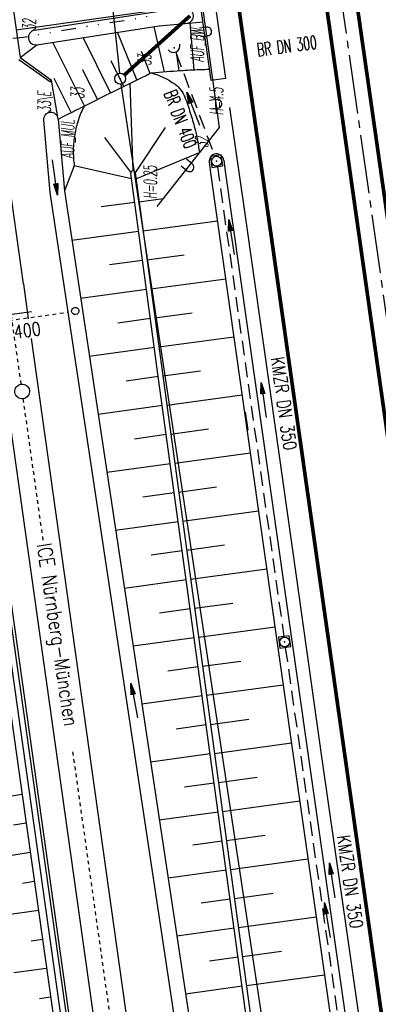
# Model space of a CAD drawing. Extents: x 446457 to 447032, y 444506 to 445688.
# Tile 80 of 83: x 446629 to 446678, y 445464 to 445599. Entities that reach past the tile are written whole.
import ezdxf
from ezdxf.enums import TextEntityAlignment as Align

# ---------------------------------------------------------------- set-up
doc = ezdxf.new("R2010")
doc.units = 0
doc.header["$LTSCALE"] = 2
doc.header["$MEASUREMENT"] = 0
for name, pattern in [('ACAD_ISO10W100W', [0.5, 0.25, -0.25]), ('ACHSE', [5.5, 4, -0.5, 0.5, -0.5]), ('AUSGEZOGEN', [0]), ('GESTRICH-X2', [1.5, 1, -0.5]), ('GETRENNTX3', [3.25, 1, -0.75, 0, -0.75, 0, -0.75]), ('STRICHLINIEX2', [0.5, 0.25, -0.25])]:
    doc.linetypes.add(name, pattern=pattern)
doc.layers.get('0').update_dxf_attribs({"linetype": 'AUSGEZOGEN'})
for name, color, linetype in [('202-GRENZL', 8, 'AUSGEZOGEN'), ('202-GRENZL-BAB', 7, 'AUSGEZOGEN'), ('202-GRENZP-BAB', 7, 'AUSGEZOGEN'), ('203-GRENZL', 8, 'AUSGEZOGEN'), ('203-GRENZL-BAB', 7, 'AUSGEZOGEN'), ('203-GRENZP-BAB', 7, 'AUSGEZOGEN'), ('ACHSETOP', 250, 'ACHSE'), ('ANMERKUNG', 7, 'CONTINUOUS'), ('BAUWOTOP', 250, 'AUSGEZOGEN'), ('BOESCHG', 250, 'AUSGEZOGEN'), ('DB-Bahnachse', 7, 'CONTINUOUS'), ('DB-Böschungen', 15, 'CONTINUOUS'), ('DB-Dränagesystem_neu', 15, 'CONTINUOUS'), ('DB-Durchlässe', 15, 'CONTINUOUS'), ('DB-Gleisachse', 7, 'CONTINUOUS'), ('DB-Kabelanlagen', 15, 'CONTINUOUS'), ('DB-LS-Wände', 15, 'CONTINUOUS'), ('DURCHL', 200, 'GESTRICH-X2'), ('FBRTOP', 250, 'AUSGEZOGEN'), ('KANAL', 7, 'GESTRICH-X2'), ('LAERMWAND', 1, 'AUSGEZOGEN'), ('MULDE', 250, 'AUSGEZOGEN'), ('PFEIL', 7, 'CONTINUOUS'), ('PFEILTOP', 200, 'AUSGEZOGEN'), ('SCHRIFT', 7, 'AUSGEZOGEN'), ('SCHSYMBOL', 200, 'AUSGEZOGEN'), ('STRASSE', 250, 'AUSGEZOGEN'), ('TELEKOM', 4, 'GETRENNTX3'), ('TEXTO', 4, 'CONTINUOUS')]:
    doc.layers.add(name, color=color, linetype=linetype)
doc.styles.add('ROMANS', font='romans.shx', dxfattribs={"width": 0.8})

# ---------------------------------------------------------------- blocks, each defined once
blk = doc.blocks.new('42')
at = {"color": 0}
blk.add_arc((-0.02, -0.31), 0.91, 12.5363, 167.4637, dxfattribs=at)
blk.add_point((0, 0), dxfattribs=at)
blk = doc.blocks.new('20')
blk.add_lwpolyline([(-0.75, -0.75), (0.75, -0.75), (0.75, 0.75), (-0.75, 0.75)], close=True)
blk.add_circle((0, 0), 0.676)
blk.add_point((0, 0))
blk = doc.blocks.new('PFEIL2')
at = {"color": 0}
for p, q in [((0.88, 0), (-2.4, -0.01)), ((0.88, -0.27), (0.88, 0.28)), ((0.88, 0.28), (2.43, 0.01)), ((0.91, 0.27), (0.88, 0.26)), ((0.97, 0.26), (0.88, 0.25)), ((1.02, 0.25), (0.88, 0.23)), ((1.07, 0.24), (0.88, 0.21)), ((1.13, 0.23), (0.88, 0.19)), ((1.18, 0.22), (0.88, 0.17)), ((1.24, 0.21), (0.88, 0.15)), ((1.29, 0.21), (0.88, 0.14)), ((1.34, 0.2), (0.88, 0.12)), ((1.4, 0.19), (0.88, 0.1)), ((1.45, 0.18), (0.88, 0.08)), ((1.51, 0.17), (0.88, 0.06)), ((1.56, 0.16), (0.88, 0.04)), ((1.61, 0.15), (0.88, 0.02)), ((1.67, 0.14), (0.88, 0.01)), ((1.72, 0.13), (0.88, -0.01)), ((1.78, 0.12), (0.88, -0.03)), ((1.83, 0.11), (0.88, -0.05)), ((1.88, 0.1), (0.88, -0.07)), ((1.94, 0.09), (0.88, -0.09)), ((2.05, 0.08), (0.88, -0.12)), ((1.99, 0.08), (0.88, -0.11)), ((2.1, 0.07), (0.88, -0.14)), ((2.15, 0.06), (0.88, -0.16)), ((2.21, 0.05), (0.88, -0.18)), ((2.26, 0.04), (0.88, -0.2)), ((2.32, 0.03), (0.88, -0.22)), ((2.37, 0.02), (0.88, -0.23)), ((2.42, 0.01), (0.88, -0.25)), ((2.43, 0.01), (0.88, -0.27))]:
    blk.add_line(p, q, dxfattribs=at)
blk = doc.blocks.new('LAERMR')
for p, q in [((-0.6, 0.18), (-0.6, -0.82)), ((0.6, 0.18), (0.6, -0.82))]:
    blk.add_line(p, q)
blk.add_arc((0, 0.18), 0.6, 0.0124, 180.0124)
blk = doc.blocks.new('GST')
at = {"color": 0}
blk.add_circle((0, 0), 0.75, dxfattribs=at)
blk.add_point((0, 0), dxfattribs=at)

msp = doc.modelspace()

# ---------------------------------------------------------------- linework, layer by layer
at = {"layer": '202-GRENZL'}
msp.add_line((446640.9, 445612.51), (446643.13, 445591.22), dxfattribs=at)
at = {"layer": '202-GRENZL-BAB', "const_width": 0.5, "flags": 128}
msp.add_lwpolyline([(446643.77, 445590.97), (446652.74, 445599.05)], dxfattribs=at)
at = {"layer": '202-GRENZL-BAB', "flags": 128}
msp.add_lwpolyline([(446643.32, 445589.73), (446647.72, 445560.53)], dxfattribs=at)
at = {"layer": '203-GRENZL'}
msp.add_line((446640.9, 445612.51), (446643.13, 445591.22), dxfattribs=at)
at = {"layer": '203-GRENZL-BAB', "flags": 128}
for points in [[(446643.77, 445590.97), (446652.74, 445599.05)], [(446643.32, 445589.73), (446668.81, 445420.59)]]:
    msp.add_lwpolyline(points, dxfattribs=at)
at = {"layer": 'ACHSETOP'}
msp.add_lwpolyline([(446665.21, 445659.01), (446689.24, 445489.45), (446703.27, 445390.44), (446727.83, 445217.17)], dxfattribs=at)
at = {"layer": 'BAUWOTOP'}
for p, q in [((446655.64, 445590.22), (446651.95, 445616.65)), ((446653.88, 445616.95), (446657.58, 445590.51)), ((446657.58, 445590.51), (446655.64, 445590.22))]:
    msp.add_line(p, q, dxfattribs=at)
for points in [[(446627.62, 445607.12), (446629.55, 445593.36), (446633.84, 445590.28)], [(446629.4, 445593.11), (446633.68, 445590.05)]]:
    msp.add_lwpolyline(points, dxfattribs=at)
at = {"layer": 'BAUWOTOP', "flags": 128}
msp.add_lwpolyline([(446633.68, 445590.05), (446633.84, 445590.29)], dxfattribs=at)
at = {"layer": 'BOESCHG'}
for p, q in [((446649.26, 445591.43), (446647.86, 445597.57)), ((446653.31, 445591.69), (446652.76, 445598.08)), ((446641.91, 445588.53), (446638.16, 445596.08)), ((446645.49, 445590.31), (446642.86, 445596.8)), ((446638.33, 445586.75), (446634.01, 445595.43)), ((446647.29, 445591.2), (446646.1, 445594.18)), ((446651.26, 445591.57), (446650.92, 445594.06)), ((446640.12, 445587.64), (446638.1, 445591.7)), ((446643.7, 445589.42), (446641.97, 445592.91)), ((446653.25, 445591.69), (446653.25, 445591.69)), ((446655.25, 445591.76), (446655.25, 445591.76)), ((446636.54, 445585.86), (446634.22, 445590.48)), ((446644.97, 445577.89), (446644.56, 445589.85)), ((446645.25, 445577.57), (446649.4, 445583.82)), ((446644.67, 445577.7), (446641.1, 445582.43)), ((446645.36, 445576.8), (446654.03, 445580.38)), ((446644.75, 445576.81), (446636.95, 445578.56)), ((446645.19, 445573.59), (446640.61, 445572.96)), ((446645.78, 445573.67), (446649.07, 445574.11)), ((446646.32, 445569.7), (446656.49, 445571.09)), ((446645.73, 445569.62), (446636.62, 445568.38)), ((446646.86, 445565.74), (446651.95, 445566.43)), ((446646.27, 445565.66), (446641.74, 445565.04)), ((446647.4, 445561.78), (446657.61, 445563.17)), ((446646.81, 445561.69), (446637.81, 445560.47)), ((446647.94, 445557.81), (446653.05, 445558.51)), ((446647.35, 445557.73), (446642.88, 445557.12)), ((446648.48, 445553.85), (446658.73, 445555.25)), ((446647.89, 445553.77), (446639, 445552.56)), ((446649.02, 445549.89), (446654.16, 445550.59)), ((446648.43, 445549.8), (446644.01, 445549.2)), ((446649.56, 445545.92), (446659.85, 445547.34)), ((446648.97, 445545.84), (446640.2, 445544.64)), ((446650.1, 445541.96), (446655.26, 445542.67)), ((446649.51, 445541.88), (446645.15, 445541.28)), ((446650.65, 445538), (446660.98, 445539.42)), ((446650.06, 445537.92), (446641.39, 445536.73)), ((446650.6, 445533.95), (446646.29, 445533.36)), ((446651.19, 445534.04), (446656.37, 445534.75)), ((446651.74, 445530.07), (446662.1, 445531.5)), ((446651.14, 445529.99), (446642.58, 445528.81)), ((446651.69, 445526.03), (446647.43, 445525.44)), ((446652.28, 445526.11), (446657.47, 445526.82)), ((446652.82, 445522.15), (446663.22, 445523.57)), ((446652.23, 445522.06), (446643.78, 445520.9)), ((446652.78, 445518.1), (446648.57, 445517.52)), ((446653.37, 445518.18), (446658.58, 445518.9)), ((446653.91, 445514.22), (446664.35, 445515.65)), ((446653.32, 445514.14), (446644.97, 445512.99)), ((446653.86, 445510.18), (446649.71, 445509.61)), ((446654.46, 445510.26), (446659.68, 445510.98)), ((446655, 445506.3), (446665.47, 445507.73)), ((446654.41, 445506.21), (446646.16, 445505.08)), ((446655.54, 445502.33), (446660.79, 445503.05)), ((446654.95, 445502.25), (446650.85, 445501.69)), ((446656.09, 445498.37), (446666.6, 445499.81)), ((446655.49, 445498.29), (446647.35, 445497.17)), ((446656.63, 445494.41), (446661.9, 445495.13)), ((446656.04, 445494.32), (446651.99, 445493.77)), ((446657.17, 445490.44), (446667.73, 445491.89)), ((446656.58, 445490.36), (446648.55, 445489.26)), ((446657.72, 445486.48), (446663, 445487.21)), ((446657.13, 445486.4), (446653.13, 445485.85)), ((446658.26, 445482.52), (446668.85, 445483.97)), ((446657.67, 445482.44), (446649.74, 445481.35)), ((446658.81, 445478.56), (446664.11, 445479.28)), ((446658.21, 445478.47), (446654.28, 445477.93)), ((446659.35, 445474.59), (446669.98, 445476.05)), ((446658.76, 445474.51), (446650.93, 445473.44)), ((446659.9, 445470.63), (446665.22, 445471.36)), ((446659.3, 445470.55), (446655.42, 445470.01)), ((446660.44, 445466.67), (446671.11, 445468.13)), ((446659.85, 445466.58), (446652.13, 445465.52))]:
    msp.add_line(p, q, dxfattribs=at)
at = {"layer": 'BOESCHG', "flags": 128}
for points in [[(446629.55, 445593.38), (446631.83, 445595.1)], [(446634.75, 445584.96), (446633.84, 445590.29)], [(446636.95, 445578.56), (446635.6, 445575.16)], [(446767.8, 444741.96), (446761.3, 444780.01), (446754.64, 444829.31), (446748.97, 444871.2), (446740.91, 444921.93), (446734.05, 444946.22), (446727.55, 444989.1), (446719.19, 445047.38), (446712.21, 445097.06), (446706.99, 445134.19), (446698.31, 445195.32), (446688.72, 445263.03), (446681.82, 445311.41), (446673.94, 445366.96), (446668.61, 445404.57), (446661.95, 445451.27), (446656.59, 445490.29), (446648.46, 445549.52), (446644.65, 445577.55)], [(446645.24, 445577.63), (446649.06, 445549.6), (446657.19, 445490.37), (446662.54, 445451.36), (446669.2, 445404.66), (446674.53, 445367.05), (446682.41, 445311.5), (446689.31, 445263.11), (446698.9, 445195.41), (446707.58, 445134.27), (446712.81, 445097.15), (446719.79, 445047.46), (446728.14, 444989.19), (446734.64, 444946.35), (446741.49, 444922.06), (446749.56, 444871.29), (446755.24, 444829.39), (446762.09, 444780.13), (446768.59, 444742.09)]]:
    msp.add_lwpolyline(points, dxfattribs=at)
for points in [[(446634.75, 445584.96, -0.000259), (446637.03, 445586.11, -0.000475), (446638.28, 445586.73, -0.000454), (446647.21, 445591.16, -0.01978), (446647.42, 445591.26, -0.07495), (446647.56, 445591.29, -0.002802), (446651.48, 445591.59, -0.005858), (446652.72, 445591.66, -0.005327), (446655.42, 445591.76)], [(446647.42, 445591.26, -0.09116), (446650.7, 445589.71, -0.149916), (446652.05, 445587.93, -0.012273), (446652.78, 445585.81, -0.012435), (446653.39, 445583.69, -0.015718), (446653.71, 445582.26, -0.012146), (446654.03, 445580.38)], [(446638.28, 445586.73, 0.036874), (446637.5, 445584.84, 0.036874), (446637.01, 445582.86, 0.038987), (446636.81, 445580.71, 0.038987), (446636.95, 445578.56)]]:
    msp.add_lwpolyline(points, format="xyb", dxfattribs=at)
at = {"layer": 'BOESCHG'}
msp.add_arc((446644.95, 445577.59), 0.3, 8.2226, 187.7468, dxfattribs=at)
at = {"layer": 'DB-Bahnachse', "linetype": 'ACAD_ISO10W100W'}
for p, q in [((446627.75, 445562.15), (446629.66, 445548.76)), ((446629.94, 445546.78), (446632.68, 445527.33)), ((446636.72, 445498.58), (446643.59, 445449.81))]:
    msp.add_line(p, q, dxfattribs=at)
at = {"layer": 'DB-Bahnachse', "linetype": 'Continuous'}
msp.add_ellipse((446629.83, 445547.78), major_axis=(0.707, 0.707), ratio=1, start_param=4.066813, end_param=10.349998, dxfattribs=at)
at = {"layer": 'DB-Böschungen', "linetype": 'Continuous'}
for p, q in [((446620.18, 445561.08), (446636.01, 445448.75)), ((446660.27, 445544.98), (446660.63, 445542.48)), ((446629.81, 445492.78), (446625.11, 445492.02)), ((446630.36, 445488.83), (446628.64, 445488.56)), ((446630.92, 445484.86), (446626.34, 445484.11)), ((446631.48, 445480.89), (446629.89, 445480.61)), ((446632.04, 445476.93), (446627.54, 445476.31)), ((446632.6, 445472.98), (446631.04, 445472.76)), ((446633.15, 445469.03), (446628.69, 445468.41)), ((446633.71, 445465.08), (446632.19, 445464.86))]:
    msp.add_line(p, q, dxfattribs=at)
at = {"layer": 'DB-Dränagesystem_neu', "linetype": 'Continuous'}
msp.add_ellipse((446637.08, 445558.76), major_axis=(0.354, 0.354), ratio=1, start_param=4.066813, end_param=10.349998, dxfattribs=at)
at = {"layer": 'DB-Durchlässe', "linetype": 'STRICHLINIEX2'}
msp.add_line((446615.17, 445555.63), (446636.07, 445558.6), dxfattribs=at)
at = {"layer": 'DB-Durchlässe', "linetype": 'Continuous'}
msp.add_line((446631.11, 445558.66), (446627.15, 445558.1), dxfattribs=at)
at = {"layer": 'DB-Gleisachse', "linetype": 'Continuous'}
for p, q in [((446621.89, 445619.67), (446629.98, 445562.47)), ((446630, 445562.47), (446630.67, 445557.71)), ((446626.48, 445555.19), (446640.88, 445452.94)), ((446631.06, 445554.99), (446645.33, 445453.57))]:
    msp.add_line(p, q, dxfattribs=at)
at = {"layer": 'DB-Kabelanlagen', "linetype": 'Continuous'}
for p, q in [((446621.93, 445561.33), (446637.26, 445452.43)), ((446622.33, 445561.39), (446637.66, 445452.49))]:
    msp.add_line(p, q, dxfattribs=at)
at = {"layer": 'DB-LS-Wände', "linetype": 'Continuous'}
msp.add_line((446624.67, 445536.48), (446637, 445448.89), dxfattribs=at)
at = {"layer": 'DURCHL'}
msp.add_line((446650.84, 445593.97), (446656.12, 445579.91), dxfattribs=at)
at = {"layer": 'FBRTOP', "const_width": 0.5}
for points in [[(446651.34, 445657.05, 0.000001), (446659.59, 445598.87, -0.000002), (446675.38, 445487.49), (446689.41, 445388.48, 0.000001), (446698.96, 445321.09, 0), (446713.97, 445215.21)], [(446685.67, 445499.68, 0.000084), (446690.29, 445466.91, 0.000171), (446692.59, 445450.72), (446699.7, 445400.65, -0.000017), (446702.65, 445379.85, -0.000012), (446706.64, 445351.68, -0.000142), (446710.16, 445326.77, 0.000095), (446713.69, 445301.85, 0.000489), (446717.26, 445276.8, -0.000535), (446720.84, 445251.74, -0.000318), (446724.22, 445227.7, 0.000352), (446727.61, 445203.66, 0.000005), (446731.55, 445175.83, 0.000006), (446734.44, 445155.44, 0.000005), (446738.34, 445127.87, 0.000006), (446741.35, 445106.67, 0.000262), (446744.9, 445081.67, -0.000165), (446748.46, 445056.66, -0.000317)]]:
    msp.add_lwpolyline(points, format="xyb", dxfattribs=at)
at = {"layer": 'FBRTOP', "const_width": 0.5, "flags": 128}
msp.add_lwpolyline([(446675.46, 445601.14, -0.000029), (446678.25, 445581.62, -0.000083), (446679.22, 445574.8), (446686.23, 445525.58, -0.000461), (446689.72, 445500.85, 0.000412), (446693.21, 445476.12, 0.000274), (446696.65, 445451.98, -0.000308), (446700.09, 445427.84, -0.000041), (446704.16, 445399.13, -0.000053), (446707.34, 445376.68, -0.000068), (446710.75, 445352.56, 0.000201), (446714.16, 445328.44, 0.000066), (446717.77, 445303.04, -0.000029), (446721.37, 445277.64, -0.000013), (446726.04, 445244.73, -0.000025), (446728.41, 445227.99, -0.000188), (446731.78, 445204.22, 0.000116), (446735.14, 445180.44, 0.000098), (446738.6, 445156.01, -0.000125), (446742.07, 445131.57, -0.00007), (446745.54, 445107, 0.000053), (446749.01, 445082.43, 0.000033), (446753.82, 445048.45, 0.00007), (446756.1, 445032.39, 0.000049), (446757.1, 445025.34, 0.000008), (446763.02, 444983.7, 0.000035), (446769.86, 444935.6, 0.000241), (446770.85, 444928.66, 0.000398), (446771.04, 444927.39, -0.000146), (446771.22, 444926.12, -0.001113), (446773.4, 444910.74, 0.00067), (446776.99, 444885.18), (446784.08, 444835.29, -0.000024), (446786.4, 444818.9, -0.000012), (446791.08, 444785.97)], format="xyb", dxfattribs=at)
msp.add_lwpolyline([(446671.3, 445600.58), (446671.38, 445600.3), (446678.67, 445549), (446685.67, 445499.68)], dxfattribs=at)
at = {"layer": 'FBRTOP', "flags": 128}
msp.add_lwpolyline([(446658.11, 445586.53), (446660.22, 445572.01), (446663.73, 445547.37), (446667.18, 445522.9), (446670.71, 445497.89), (446674.23, 445473.26), (446677.72, 445448.66), (446681.22, 445423.94), (446684.71, 445399.27), (446688.21, 445374.6)], dxfattribs=at)
at = {"layer": 'KANAL'}
for p, q in [((446650.84, 445593.97), (446656.12, 445579.91)), ((446665.75, 445512.84), (446674.91, 445448.56))]:
    msp.add_line(p, q, dxfattribs=at)
at = {"layer": 'KANAL', "flags": 128}
msp.add_lwpolyline([(446656.48, 445578.46), (446665.55, 445514.33)], dxfattribs=at)
at = {"layer": 'LAERMWAND', "flags": 128}
msp.add_lwpolyline([(446640.06, 445630.99), (446651.34, 445622.59), (446656.74, 445583.8), (446648.22, 445573.04)], dxfattribs=at)
at = {"layer": 'MULDE'}
for points in [[(446631.53, 445597.08), (446648.27, 445599.66), (446650.23, 445599.85)], [(446657.37, 445579.33), (446657.54, 445577.86), (446666.64, 445513.72), (446676, 445447.97), (446685.43, 445382.21), (446687.65, 445367.48), (446694, 445321.35), (446704.14, 445250.16), (446714.33, 445177.62), (446719.86, 445137.7), (446724.58, 445105.95), (446734.63, 445033.63), (446744.49, 444964.35), (446744.88, 444961), (446750, 444925.91)]]:
    msp.add_lwpolyline(points, dxfattribs=at)
at = {"layer": 'MULDE', "flags": 128}
for points in [[(446631.83, 445595.1), (446648.51, 445597.67), (446654.52, 445598.25)], [(446634.75, 445584.96), (446635.6, 445575.16), (446667.22, 445365.42), (446700.12, 445133.41), (446720.77, 444974.34), (446726.09, 444947.98), (446730.61, 444934.54), (446733.05, 444919.74), (446756.09, 444738.98), (446757.19, 444731.61)], [(446632.76, 445584.79), (446633.61, 445574.92), (446665.24, 445365.13), (446698.14, 445133.14), (446718.79, 444974.01), (446724.16, 444947.46), (446728.66, 444934.05), (446731.07, 444919.46), (446754.11, 444738.7), (446755.21, 444731.31)]]:
    msp.add_lwpolyline(points, dxfattribs=at)
msp.add_lwpolyline([(446655.38, 445579.09), (446655.56, 445577.6), (446664.66, 445513.44, 0.000111), (446664.66, 445513.44), (446674.02, 445447.68), (446683.45, 445381.92), (446685.67, 445367.19), (446692.02, 445321.07), (446702.16, 445249.88), (446712.35, 445177.34), (446717.88, 445137.42), (446722.6, 445105.66), (446732.64, 445033.35), (446742.51, 444964.09), (446742.89, 444960.74), (446753.36, 444889.07), (446763.53, 444816.5), (446773.64, 444745.74), (446773.73, 444744.44)], format="xyb", dxfattribs=at)
at = {"layer": 'MULDE'}
for centre, start, end in [((446652.22, 445599.04), 275.5285, 95.5285), ((446631.68, 445596.09), 98.7748, 278.7748), ((446633.76, 445584.88), 4.9145, 184.9145), ((446656.37, 445579.21), 6.9343, 186.9343)]:
    msp.add_arc(centre, 1, start, end, dxfattribs=at)
at = {"layer": 'STRASSE'}
msp.add_lwpolyline([(446629.02, 445597.12), (446638.66, 445598.49), (446649.93, 445600.09)], dxfattribs=at)
at = {"layer": 'TELEKOM', "flags": 128}
msp.add_lwpolyline([(446465.26, 445573.26), (446478.21, 445574.23), (446508.97, 445578.04), (446539.76, 445582.22), (446540.65, 445582.35), (446542.59, 445582.06), (446543.74, 445582.2), (446571.44, 445585.68), (446581.69, 445586.76), (446581.55, 445589.48), (446592.57, 445591.2), (446616.25, 445594.19), (446625.91, 445595.8), (446630.01, 445596.14), (446638.87, 445597.67), (446646.85, 445598.92), (446646.58, 445601.87), (446664.97, 445604.75), (446683.54, 445607.07), (446692.37, 445608.48), (446694.41, 445608.36), (446696.1, 445604.45), (446699.89, 445602.8), (446700.72, 445600.41), (446703.95, 445600.61), (446724.17, 445604.63), (446747.84, 445608.68), (446756.69, 445609.67), (446769.12, 445611.95), (446782.93, 445614.65), (446790.43, 445616.61), (446795.8, 445617), (446803.83, 445617.34), (446806.17, 445617.54), (446813.78, 445618.47)], dxfattribs=at)

# ---------------------------------------------------------------- block references
at = {"layer": '202-GRENZP-BAB', "rotation": 278.0670474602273}
msp.add_blockref('GST', (446643.21, 445590.47), dxfattribs=at)
at = {"layer": '203-GRENZP-BAB', "rotation": 278.0670990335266}
msp.add_blockref('GST', (446643.21, 445590.47), dxfattribs=at)
at = {"layer": 'LAERMWAND'}
for p, rotation in [((446654.92, 445596.9), 277.9259694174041), ((446656.3, 445587), 277.9259694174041), ((446652.53, 445578.49), 231.6114602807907)]:
    msp.add_blockref('LAERMR', p, dxfattribs=dict(at, rotation=rotation))
at = {"layer": 'PFEIL'}
for p, rotation in [((446653.17, 445586.35), 110.5162999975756), ((446662.79, 445546.6), 98.04639999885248), ((446672.15, 445481.01), 98.09740000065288)]:
    msp.add_blockref('PFEIL2', p, dxfattribs=dict(at, rotation=rotation))
at = {"layer": 'PFEILTOP'}
for p, rotation in [((446634.32, 445577), 277.9100317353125), ((446658.4, 445568.83), 98.32668390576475), ((446645.13, 445505.57), 100.306734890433), ((446671.49, 445475.6), 99.16457233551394)]:
    msp.add_blockref('PFEIL2', p, dxfattribs=dict(at, rotation=rotation))
at = {"layer": 'SCHSYMBOL'}
for name, p, rotation in [('42', (446650.58, 445594.68), 205.1938813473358), ('20', (446656.37, 445579.21), 278.0671), ('20', (446665.65, 445513.58), 278.0671)]:
    msp.add_blockref(name, p, dxfattribs=dict(at, rotation=rotation))

# ---------------------------------------------------------------- texts
at = {"layer": 'ANMERKUNG', "style": 'ROMANS', "oblique": 7, "width": 0.5}
for s, p in [('32', (446631.68, 445597.09)), ('AUF_BW', (446654.63, 445592.74)), ('33', (446647.42, 445592.26)), ('33', (446638.28, 445587.73)), ('33\\E', (446633.76, 445585.88)), ('H=4.5', (446657.27, 445585.47)), ('AUF_MUL', (446636.95, 445579.56)), ('32', (446655.24, 445581.04)), ('H=0.25', (446648.22, 445574.04))]:
    msp.add_text(s, height=1.8, rotation=90, dxfattribs=at).set_placement(p)
at = {"layer": 'DB-Durchlässe', "linetype": 'Continuous', "style": 'ROMANS', "oblique": 0, "width": 0.8}
msp.add_text('DN 400', height=1.8, rotation=8.1012, dxfattribs=at).set_placement((446625.22, 445554.47))
at = {"layer": 'SCHRIFT', "style": 'ROMANS', "width": 0.8}
msp.add_text('ICE Nürnberg-München', height=2, rotation=278.5677, dxfattribs=at).set_placement((446631.83, 445526.9))
at = {"layer": 'TEXTO', "style": 'ROMANS'}
for s, rotation, width, p in [('BR DN 300', 7.646, 0.6, (446666.08, 445594.04)), ('BR DN 400', 290.5163, 0.6, (446650.59, 445584.64)), ('KMZR DN 350', 278.0464, 0.75, (446664.66, 445546.01)), ('KMZR DN 350', 278.0974, 0.75, (446673.71, 445480.73))]:
    msp.add_text(s, height=1.8, rotation=rotation, dxfattribs=dict(at, width=width)).set_placement(p, align=Align.CENTER)

doc.saveas('drawing.dxf')
